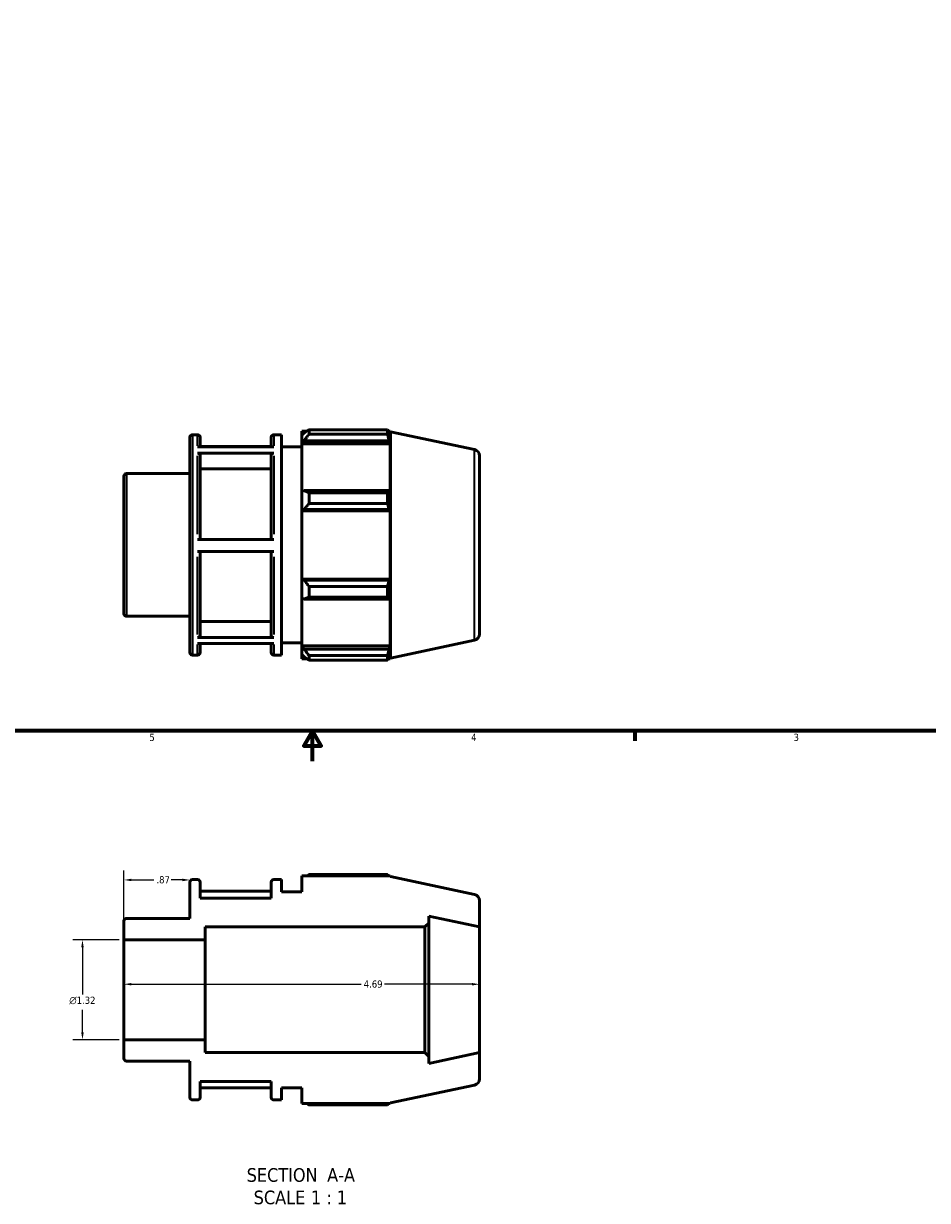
# Model space of a CAD drawing. Header units: inches. Extents: x -2.3 to 37.9, y -5.2 to 26.2.
# Tile 3 of 6: x 13.2 to 25.1, y -5.2 to 10.3. Entities that reach past the tile are written whole.
import ezdxf

# ---------------------------------------------------------------- set-up
doc = ezdxf.new("R2010")
doc.units = ezdxf.units.IN
doc.header["$MEASUREMENT"] = 0
for name, color, linetype, lineweight in [('Border (ANSI)', 7, 'Continuous', 70), ('Dimension (ANSI)', 7, 'Continuous', 25), ('Symbol (ANSI)', 7, 'Continuous', 25), ('Visible (ANSI)', 7, 'Continuous', 50), ('Visible Narrow (ANSI)', 7, 'Continuous', 35)]:
    doc.layers.add(name, color=color, linetype=linetype, lineweight=lineweight)
doc.styles.add('Label Text (ANSI)', font='tahoma.ttf')
doc.styles.add('Note Text (ANSI)', font='tahoma.ttf')
doc.dimstyles.new('Default (ANSI)', dxfattribs={"dimtxt": 0.094488, "dimasz": 0.098425, "dimexe": 0.125, "dimexo": 0.0625, "dimgap": 0.031496, "dimtad": 0, "dimtih": 1, "dimtoh": 1, "dimrnd": 1e-08, "dimzin": 4, "dimdsep": 46, "dimtxsty": 'Note Text (ANSI)', "dimcen": 0.09, "dimdle": 0.393701, "dimclrd": 256, "dimclre": 256, "dimclrt": 5, "dimadec": 0, "dimazin": 1, "dimtfac": 1, "dimtofl": 0, "dimtmove": 0, "dimatfit": 3, "dimfxl": 1, "dimtolj": 1, "dimtzin": 4, "dimlwd": -1, "dimlwe": -1, "dimarcsym": 0})

# ---------------------------------------------------------------- blocks, each defined once
blk = doc.blocks.new('Borders Default Border')
at = {"layer": 'Border (ANSI)'}
blk.add_line((21.25, 1), (21.25, 0.866), dxfattribs=at)
at = {"layer": 'Border (ANSI)', "flags": 128}
for points in [[(0.5, 1), (0.5, 21), (33.5, 21), (33.5, 1), (0.5, 1)], [(17, 0.6), (17, 1), (16.885, 0.8), (17.115, 0.8), (17, 1)]]:
    blk.add_lwpolyline(points, dxfattribs=at)
at = {"layer": 'Border (ANSI)', "color": 5, "true_color": 0x0000ff, "char_height": 0.0945, "attachment_point": 7, "style": 'Note Text (ANSI)'}
for s, insert in [('5', (14.847, 0.864)), ('4', (19.092, 0.866)), ('3', (23.346, 0.864))]:
    blk.add_mtext(s, dxfattribs=dict(at, insert=insert))
blk = doc.blocks.new('*D7')
at = {"layer": 'Defpoints', "color": 0, "transparency": 16777216}
for p in [(15.382, -0.969), (15.382, -1.237), (14.512, -1.759)]:
    blk.add_point(p, dxfattribs=at)
at = {"layer": 'Dimension (ANSI)', "transparency": 16777216}
for p, q in [((14.512, -1.697), (14.512, -0.844)), ((14.61, -0.969), (14.908, -0.969)), ((15.283, -0.969), (15.136, -0.969))]:
    blk.add_line(p, q, dxfattribs=at)
for points in [[(14.61, -0.952), (14.61, -0.985), (14.512, -0.969)], [(15.283, -0.952), (15.283, -0.985), (15.382, -0.969)]]:
    blk.add_solid(points, dxfattribs=at)
at = {"layer": 'Dimension (ANSI)', "color": 5, "transparency": 16777216, "insert": (14.94, -0.919), "char_height": 0.0945, "attachment_point": 1, "style": 'Note Text (ANSI)'}
blk.add_mtext('\\A1;.87', dxfattribs=at)
blk = doc.blocks.new('*D8')
at = {"layer": 'Defpoints', "color": 0, "transparency": 16777216}
for p in [(14.512, -2.418), (19.202, -2.345), (19.202, -2.418)]:
    blk.add_point(p, dxfattribs=at)
at = {"layer": 'Dimension (ANSI)', "transparency": 16777216}
for p, q in [((14.61, -2.345), (17.643, -2.345)), ((19.103, -2.345), (17.95, -2.345))]:
    blk.add_line(p, q, dxfattribs=at)
for points in [[(14.61, -2.328), (14.61, -2.361), (14.512, -2.345)], [(19.103, -2.328), (19.103, -2.361), (19.202, -2.345)]]:
    blk.add_solid(points, dxfattribs=at)
at = {"layer": 'Dimension (ANSI)', "color": 5, "transparency": 16777216, "insert": (17.675, -2.295), "char_height": 0.0945, "attachment_point": 1, "style": 'Note Text (ANSI)'}
blk.add_mtext('\\A1;4.69', dxfattribs=at)
blk = doc.blocks.new('*D10')
at = {"layer": 'Defpoints', "color": 0, "transparency": 16777216}
for p in [(14.512, -1.759), (13.964, -3.077), (14.512, -3.077)]:
    blk.add_point(p, dxfattribs=at)
at = {"layer": 'Dimension (ANSI)', "transparency": 16777216}
for p, q in [((14.449, -1.759), (13.839, -1.759)), ((13.964, -1.858), (13.964, -2.478)), ((13.964, -2.978), (13.964, -2.683)), ((14.449, -3.077), (13.839, -3.077))]:
    blk.add_line(p, q, dxfattribs=at)
for points in [[(13.948, -1.858), (13.981, -1.858), (13.964, -1.759)], [(13.948, -2.978), (13.981, -2.978), (13.964, -3.077)]]:
    blk.add_solid(points, dxfattribs=at)
at = {"layer": 'Dimension (ANSI)', "color": 5, "transparency": 16777216, "insert": (13.79, -2.509), "char_height": 0.09449, "attachment_point": 1, "style": 'Note Text (ANSI)'}
blk.add_mtext('\\A1;{\\fAIGDT|b0|i0;\\H0.0945;\\ln}\\fTahoma|b0|i0;\\H0.0945;1.32', dxfattribs=at)

msp = doc.modelspace()

# ---------------------------------------------------------------- linework, layer by layer
at = {"layer": 'Visible (ANSI)'}
for p, q in [((16.954, 4.971), (16.954, 4.913)), ((16.954, 4.971), (17.989, 4.971)), ((17.989, 4.913), (17.989, 4.971)), ((15.382, 2.031), (15.382, 4.872)), ((15.415, 4.905), (15.483, 4.905)), ((15.516, 4.872), (15.516, 4.745)), ((16.454, 4.745), (16.454, 4.872)), ((16.487, 4.905), (16.588, 4.905)), ((16.588, 1.998), (16.588, 4.905)), ((16.857, 4.954), (16.857, 4.9)), ((16.857, 4.954), (16.926, 4.954)), ((16.889, 4.93), (16.857, 4.9)), ((16.857, 4.798), (16.857, 4.9)), ((16.857, 4.798), (16.889, 4.827)), ((16.889, 4.827), (18.01, 4.827)), ((17.989, 4.913), (16.954, 4.913)), ((17.999, 4.954), (18.026, 4.954)), ((18.026, 4.884), (18.01, 4.93)), ((18.01, 4.827), (18.026, 4.784)), ((18.029, 4.944), (18.026, 4.954)), ((18.026, 4.884), (18.026, 4.954)), ((18.029, 1.959), (18.029, 4.944)), ((19.136, 4.709), (18.029, 4.944)), ((15.483, 4.745), (16.487, 4.745)), ((16.487, 4.664), (15.483, 4.664)), ((16.454, 4.752), (15.516, 4.752)), ((16.588, 4.744), (16.857, 4.744)), ((16.857, 4.784), (16.857, 4.798)), ((16.857, 4.784), (16.857, 4.153)), ((16.857, 4.784), (18.026, 4.784)), ((18.026, 4.145), (18.026, 4.784)), ((15.516, 4.635), (15.516, 3.525)), ((16.454, 3.525), (16.454, 4.635)), ((19.202, 4.628), (19.202, 2.276)), ((14.512, 2.544), (14.512, 4.36)), ((14.545, 4.393), (15.382, 4.393)), ((16.454, 4.454), (15.516, 4.454)), ((16.889, 4.168), (16.857, 4.153)), ((16.857, 3.908), (16.857, 4.153)), ((18.01, 4.168), (16.889, 4.168)), ((16.954, 4.14), (16.954, 3.999)), ((16.954, 4.14), (17.989, 4.14)), ((17.989, 3.999), (17.989, 4.14)), ((18.026, 4.145), (18.01, 4.168)), ((16.857, 3.908), (16.889, 3.918)), ((16.857, 3.903), (16.857, 3.908)), ((16.857, 3.903), (16.857, 3)), ((16.857, 3.903), (18.026, 3.903)), ((16.889, 3.918), (18.01, 3.918)), ((17.989, 3.999), (16.954, 3.999)), ((18.01, 3.918), (18.026, 3.903)), ((18.026, 3), (18.026, 3.903)), ((15.483, 3.525), (16.487, 3.525)), ((16.487, 3.363), (15.483, 3.363)), ((15.516, 3.363), (15.516, 2.26)), ((16.454, 2.26), (16.454, 3.363)), ((16.857, 2.995), (16.857, 3)), ((16.857, 3), (18.026, 3)), ((16.857, 2.751), (16.857, 2.995)), ((16.889, 2.986), (16.857, 2.995)), ((18.01, 2.986), (16.889, 2.986)), ((18.026, 3), (18.01, 2.986)), ((16.954, 2.905), (16.954, 2.764)), ((16.954, 2.905), (17.989, 2.905)), ((17.989, 2.764), (17.989, 2.905)), ((16.857, 2.751), (16.889, 2.736)), ((16.857, 2.751), (16.857, 2.12)), ((16.889, 2.736), (18.01, 2.736)), ((17.989, 2.764), (16.954, 2.764)), ((18.01, 2.736), (18.026, 2.758)), ((18.026, 2.12), (18.026, 2.758)), ((14.545, 2.511), (15.382, 2.511)), ((15.516, 2.441), (16.454, 2.441)), ((15.483, 2.231), (16.487, 2.231)), ((19.136, 2.195), (18.029, 1.959)), ((16.487, 2.151), (15.483, 2.151)), ((15.516, 2.151), (15.516, 2.031)), ((16.454, 2.031), (16.454, 2.151)), ((16.588, 2.16), (16.857, 2.16)), ((16.857, 2.105), (16.857, 2.12)), ((16.857, 2.12), (18.026, 2.12)), ((16.857, 2.004), (16.857, 2.105)), ((16.889, 2.077), (16.857, 2.105)), ((18.01, 2.077), (16.889, 2.077)), ((18.026, 2.12), (18.01, 2.077)), ((18.01, 1.973), (18.026, 2.019)), ((18.026, 1.95), (18.026, 2.019)), ((15.415, 1.998), (15.483, 1.998)), ((16.487, 1.998), (16.588, 1.998)), ((16.857, 2.004), (16.889, 1.973)), ((16.857, 2.004), (16.857, 1.95)), ((16.857, 1.95), (16.926, 1.95)), ((16.954, 1.991), (16.954, 1.932)), ((16.954, 1.991), (17.989, 1.991)), ((17.989, 1.932), (16.954, 1.932)), ((17.989, 1.932), (17.989, 1.991)), ((17.999, 1.95), (18.026, 1.95)), ((18.029, 1.959), (18.026, 1.95)), ((18.026, -0.916), (16.857, -0.916)), ((16.857, -0.916), (16.857, -1.126)), ((17.989, -0.898), (16.954, -0.898)), ((18.029, -0.925), (18.026, -0.916)), ((19.136, -1.161), (18.029, -0.925)), ((15.382, -0.997), (15.382, -1.477)), ((15.483, -0.964), (15.415, -0.964)), ((15.516, -1.207), (15.516, -0.997)), ((16.454, -0.997), (16.454, -1.207)), ((16.588, -0.964), (16.487, -0.964)), ((16.588, -1.126), (16.588, -0.964)), ((16.454, -1.117), (15.516, -1.117)), ((16.454, -1.207), (15.516, -1.207)), ((16.857, -1.126), (16.588, -1.126)), ((19.202, -1.589), (19.202, -1.242)), ((14.512, -1.51), (14.512, -1.759)), ((15.382, -1.477), (14.545, -1.477)), ((18.482, -1.589), (18.532, -1.539)), ((18.532, -1.539), (18.532, -1.447)), ((18.532, -1.447), (19.202, -1.589)), ((18.532, -3.296), (18.532, -1.539)), ((15.582, -1.759), (15.582, -1.589)), ((15.582, -1.589), (18.482, -1.589)), ((18.482, -1.589), (18.482, -3.247)), ((19.202, -3.247), (19.202, -1.589)), ((14.512, -1.759), (15.582, -1.759)), ((14.512, -3.077), (14.512, -1.759)), ((15.582, -3.077), (15.582, -1.759)), ((15.582, -3.077), (14.512, -3.077)), ((14.512, -3.077), (14.512, -3.326)), ((15.582, -3.247), (15.582, -3.077)), ((18.482, -3.247), (15.582, -3.247)), ((18.532, -3.296), (18.482, -3.247)), ((19.202, -3.247), (18.532, -3.389)), ((19.202, -3.594), (19.202, -3.247)), ((14.545, -3.359), (15.382, -3.359)), ((15.382, -3.359), (15.382, -3.838)), ((18.532, -3.389), (18.532, -3.296)), ((15.516, -3.838), (15.516, -3.629)), ((15.516, -3.629), (16.454, -3.629)), ((15.516, -3.712), (16.454, -3.712)), ((16.454, -3.629), (16.454, -3.838)), ((16.588, -3.871), (16.588, -3.71)), ((16.588, -3.71), (16.857, -3.71)), ((16.857, -3.71), (16.857, -3.92)), ((18.029, -3.91), (19.136, -3.675)), ((15.415, -3.871), (15.483, -3.871)), ((16.487, -3.871), (16.588, -3.871)), ((16.857, -3.92), (18.026, -3.92)), ((16.954, -3.937), (17.989, -3.937)), ((18.026, -3.92), (18.029, -3.91))]:
    msp.add_line(p, q, dxfattribs=at)
for centre, radius, start, end in [((15.415, 4.872), 0.0331, 90, 180), ((15.483, 4.872), 0.0331, 0, 90), ((16.487, 4.872), 0.0331, 90, 180), ((19.119, 4.628), 0.0829, 0, 78), ((14.545, 4.36), 0.0331, 90, 180), ((14.545, 2.544), 0.0331, 180, 270), ((19.119, 2.276), 0.0829, 282, 0), ((15.415, 2.031), 0.0331, 180, 270), ((15.483, 2.031), 0.0331, 270, 0), ((16.487, 2.031), 0.0331, 180, 270), ((15.415, -0.997), 0.0331, 90, 180), ((15.483, -0.997), 0.0331, 0, 90), ((16.487, -0.997), 0.0331, 90, 180), ((19.119, -1.242), 0.0829, 0, 78), ((14.545, -1.51), 0.0331, 90, 180), ((14.545, -3.326), 0.0331, 180, 270), ((19.119, -3.594), 0.0829, 282, 0), ((15.415, -3.838), 0.0331, 180, 270), ((15.483, -3.838), 0.0331, 270, 0), ((16.487, -3.838), 0.0331, 180, 270)]:
    msp.add_arc(centre, radius, start, end, dxfattribs=at)
for points, weights in [([(16.954, 4.971), (16.92, 4.95), (16.889, 4.93)], [1.01319971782, 1.00949949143, 1.0049917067]), ([(17.989, 4.971), (18, 4.95), (18.01, 4.93)], [1, 1.00080650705, 1.00079602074]), ([(16.889, 4.827), (16.92, 4.869), (16.954, 4.913)], [1.0049917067, 1.00949949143, 1.01319971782]), ([(18.01, 4.827), (18, 4.869), (17.989, 4.913)], [1.00079602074, 1.00080650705, 1]), ([(16.954, 4.14), (16.92, 4.154), (16.889, 4.168)], [1.01319971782, 1.00949949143, 1.0049917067]), ([(17.989, 4.14), (18, 4.154), (18.01, 4.168)], [1, 1.00080650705, 1.00079602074]), ([(16.889, 3.918), (16.92, 3.957), (16.954, 3.999)], [1.0049917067, 1.00949949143, 1.01319971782]), ([(18.01, 3.918), (18, 3.957), (17.989, 3.999)], [1.00079602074, 1.00080650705, 1]), ([(16.954, 2.905), (16.92, 2.946), (16.889, 2.986)], [1.01319971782, 1.00949949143, 1.0049917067]), ([(17.989, 2.905), (18, 2.946), (18.01, 2.986)], [1, 1.00080650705, 1.00079602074]), ([(16.889, 2.736), (16.92, 2.75), (16.954, 2.764)], [1.0049917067, 1.00949949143, 1.01319971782]), ([(18.01, 2.736), (18, 2.75), (17.989, 2.764)], [1.00079602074, 1.00080650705, 1]), ([(16.954, 1.991), (16.92, 2.034), (16.889, 2.077)], [1.01319971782, 1.00949949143, 1.0049917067]), ([(17.989, 1.991), (18, 2.034), (18.01, 2.077)], [1, 1.00080650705, 1.00079602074]), ([(16.889, 1.973), (16.92, 1.953), (16.954, 1.932)], [1.0049917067, 1.00949949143, 1.01319971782]), ([(18.01, 1.973), (18, 1.953), (17.989, 1.932)], [1.00079602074, 1.00080650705, 1]), ([(16.926, -0.916), (16.939, -0.907), (16.954, -0.898)], [1.00989319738, 1.01162004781, 1.01319971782]), ([(17.999, -0.916), (17.994, -0.907), (17.989, -0.898)], [1.00053871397, 1.00034342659, 1]), ([(16.954, -3.937), (16.939, -3.929), (16.926, -3.92)], [1.01319971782, 1.01162004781, 1.00989319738]), ([(17.989, -3.937), (17.994, -3.929), (17.999, -3.92)], [1, 1.00034342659, 1.00053871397])]:
    msp.add_rational_spline(points, weights, degree=2, dxfattribs=at)
for points, knots in [([(15.483, 4.664), (15.487, 4.664), (15.492, 4.663), (15.499, 4.66), (15.503, 4.658), (15.509, 4.653), (15.512, 4.65), (15.515, 4.643), (15.516, 4.639), (15.516, 4.635)], [0, 0, 0, 0, 0.0311556, 0.0311556, 0.0623406, 0.0623406, 0.0935623, 0.0935623, 0.1248157, 0.1248157, 0.1248157, 0.1248157]), ([(16.454, 4.635), (16.454, 4.639), (16.455, 4.643), (16.458, 4.65), (16.461, 4.653), (16.466, 4.658), (16.471, 4.66), (16.478, 4.663), (16.483, 4.664), (16.487, 4.664)], [0.3744568, 0.3744568, 0.3744568, 0.3744568, 0.4057102, 0.4057102, 0.4369318, 0.4369318, 0.4681169, 0.4681169, 0.4992725, 0.4992725, 0.4992725, 0.4992725]), ([(15.516, 2.26), (15.516, 2.256), (15.515, 2.252), (15.512, 2.246), (15.509, 2.242), (15.503, 2.237), (15.499, 2.235), (15.492, 2.232), (15.487, 2.231), (15.483, 2.231)], [0.3743415, 0.3743415, 0.3743415, 0.3743415, 0.4055699, 0.4055699, 0.4367766, 0.4367766, 0.4679583, 0.4679583, 0.4991197, 0.4991197, 0.4991197, 0.4991197]), ([(16.487, 2.231), (16.483, 2.231), (16.478, 2.232), (16.471, 2.235), (16.466, 2.237), (16.461, 2.242), (16.458, 2.246), (16.455, 2.252), (16.454, 2.256), (16.454, 2.26)], [0, 0, 0, 0, 0.0311615, 0.0311615, 0.0623431, 0.0623431, 0.0935498, 0.0935498, 0.1247783, 0.1247783, 0.1247783, 0.1247783])]:
    msp.add_open_spline(points, degree=3, knots=knots, dxfattribs=at)
at = {"layer": 'Visible Narrow (ANSI)'}
for p, q in [((15.415, 4.887), (15.415, 2.016)), ((15.483, 4.761), (15.483, 4.905)), ((16.487, 4.905), (16.487, 4.761)), ((19.136, 2.21), (19.136, 4.693)), ((15.483, 3.593), (15.483, 4.625)), ((16.487, 4.625), (16.487, 3.593)), ((14.545, 4.381), (14.545, 2.522)), ((15.483, 2.269), (15.483, 3.296)), ((16.487, 3.296), (16.487, 2.269)), ((15.483, 1.999), (15.483, 2.136)), ((16.487, 2.136), (16.487, 1.999))]:
    msp.add_line(p, q, dxfattribs=at)

# ---------------------------------------------------------------- block references
msp.add_blockref('Borders Default Border', (0, 0))

# ---------------------------------------------------------------- texts
at = {"layer": 'Symbol (ANSI)', "char_height": 0.18, "attachment_point": 7, "style": 'Label Text (ANSI)'}
for s, insert in [('SECTION', (16.131, -4.955)), (' A-A', (17.125, -4.951)), ('SCALE', (16.223, -5.251)), (' 1 : 1', (16.911, -5.247))]:
    msp.add_mtext(s, dxfattribs=dict(at, insert=insert))

# ---------------------------------------------------------------- dimensions: what is measured, and where the dimension line sits
at = {"layer": 'Dimension (ANSI)'}
for base, p1, p2, override, picture, middle in [((15.382, -0.969), (14.512, -1.759), (15.382, -1.237), {"dimgap": 0.031496, "dimtih": 0, "dimtoh": 0, "dimdec": 2, "dimse2": 1, "dimtol": 0, "dimlim": 0, "dimtp": 0, "dimtm": 0, "dimtdec": 2, "dimatfit": 1}, '*D7', (15.022, -0.969)), ((19.202, -2.345), (14.512, -2.418), (19.202, -2.418), {"dimgap": 0.031496, "dimtih": 0, "dimtoh": 0, "dimdec": 2, "dimse1": 1, "dimse2": 1, "dimtol": 0, "dimlim": 0, "dimtp": 0, "dimtm": 0, "dimtdec": 2, "dimatfit": 1}, '*D8', (17.797, -2.345))]:
    dim = msp.add_linear_dim(base=base, p1=p1, p2=p2, angle=180, dimstyle='Default (ANSI)', override=override, dxfattribs=at)
    dim.commit()
    dim.dimension.update_dxf_attribs({"geometry": picture, "text_midpoint": middle, "dimtype": 160})
dim = msp.add_linear_dim(base=(13.964, -3.077), p1=(14.512, -1.759), p2=(14.512, -3.077), angle=90, text='{\\fAIGDT|b0|i0;\\H0.0945;\\ln}\\fTahoma|b0|i0;\\H0.0945;<>', dimstyle='Default (ANSI)', override={"dimgap": 0.031496, "dimdec": 2, "dimtol": 0, "dimlim": 0, "dimtp": 0, "dimtm": 0, "dimtdec": 2, "dimatfit": 1}, dxfattribs=at)
dim.commit()
dim.dimension.update_dxf_attribs({"geometry": '*D10', "text_midpoint": (13.964, -2.581), "dimtype": 160})

doc.saveas('drawing.dxf')
